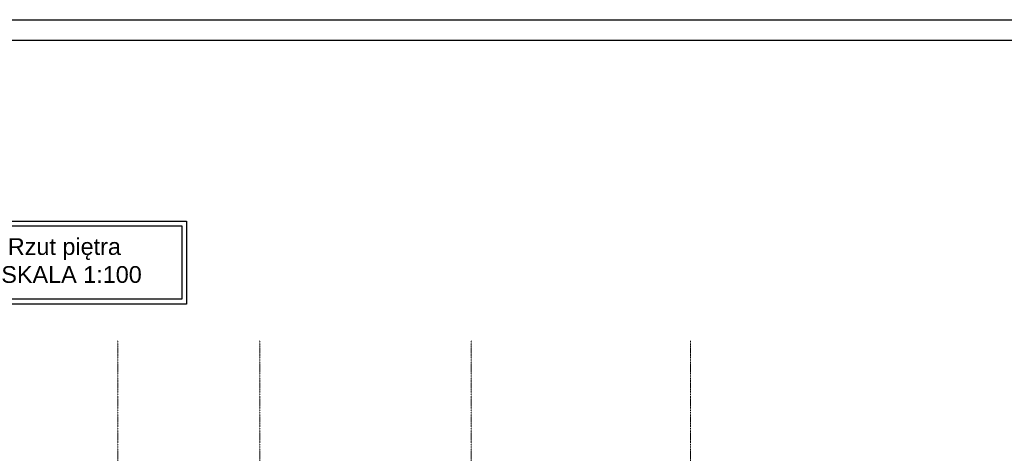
# Model space of a CAD drawing. Header units: inches. Extents: x -112469 to 885939, y -131046 to 286269.
# Tile 80 of 138: x 88894 to 113091, y -99067 to -88419. Entities that reach past the tile are written whole.
import ezdxf

# ---------------------------------------------------------------- set-up
doc = ezdxf.new("R2010")
doc.units = ezdxf.units.IN
doc.header["$MEASUREMENT"] = 0
doc.linetypes.add('Linia siatki', pattern=[0.9925, 0.47, -0.2175, 0.0875, -0.2175])
doc.layers.add('_IS_CO zasilenie', color=1, linetype='Continuous', lineweight=30)
doc.layers.add('S-GRID', color=251, linetype='Continuous', lineweight=9)
doc.styles.get("Standard").update_dxf_attribs({"font": 'arial.ttf'})

# ---------------------------------------------------------------- blocks, each defined once
blk = doc.blocks.new('PIĘTRO')
at = {"layer": 'S-GRID', "color": 251, "linetype": 'Linia siatki'}
for p, q in [((15402.2, 3814.58), (15402.2, -22310.93)), ((18892.2, 3814.58), (18892.2, -22310.93)), ((24082.2, 3814.58), (24082.2, -22310.93)), ((29477.2, 3814.58), (29477.2, -22310.93))]:
    blk.add_line(p, q, dxfattribs=at)

msp = doc.modelspace()

# ---------------------------------------------------------------- linework, layer by layer
for points in [[(87344, -93364), (92994, -93364), (92994, -95404), (87344, -95404)], [(87461, -93481), (92876, -93481), (92876, -95286), (87461, -95286)]]:
    msp.add_lwpolyline(points, close=True)

# ---------------------------------------------------------------- block references
at = {"layer": '_IS_CO zasilenie', "ltscale": 10}
msp.add_blockref('PIĘTRO', (75903, -100104), dxfattribs=at)

# ---------------------------------------------------------------- texts
at = {"insert": (88442, -93784), "char_height": 411.6, "width": 22558.04, "attachment_point": 1}
msp.add_mtext(' Rzut piętra\\PSKALA 1:100', dxfattribs=at)

# ---------------------------------------------------------------- next in the draw order: linework, layer by layer
for points in [[(69978, -88419), (169978, -88419), (169978, -130419), (69978, -130419)], [(70478, -88919), (169478, -88919), (169478, -129919), (70478, -129919)]]:
    msp.add_lwpolyline(points, close=True)

doc.saveas('drawing.dxf')
